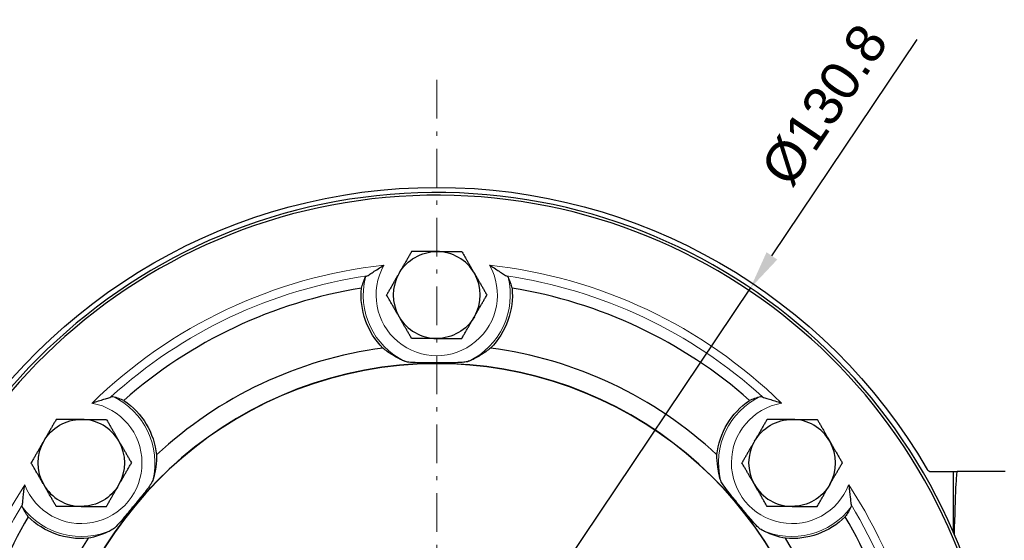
# Model space of a CAD drawing. Header units: millimetres. Extents: x 12 to 583, y -118 to 285.
# Tile 12 of 29: x 390 to 504, y -12 to 48. Entities that reach past the tile are written whole.
import ezdxf

# ---------------------------------------------------------------- set-up
doc = ezdxf.new("R2010")
doc.units = ezdxf.units.MM
doc.linetypes.add('CENTER', pattern=[8, 4.5, -1.5, 0.5, -1.5])
doc.linetypes.add('SOLID', pattern=[0])
doc.styles.add('Arial', font='Arial.ttf', dxfattribs={"height": 4.5})
doc.dimstyles.get("Standard").update_dxf_attribs({"dimtxt": 5, "dimasz": 5, "dimexe": 0.18, "dimexo": 0.0625, "dimgap": 0.09, "dimtad": 0, "dimtih": 1, "dimtoh": 1, "dimdec": 4, "dimzin": 0, "dimdsep": 46, "dimtxsty": 'Arial', "dimcen": 0.09, "dimadec": 0, "dimazin": 0, "dimtfac": 1, "dimtdec": 4, "dimtofl": 0, "dimtmove": 0, "dimatfit": 3, "dimfxl": 0, "dimtolj": 1, "dimtzin": 0, "dimarcsym": 0})

# ---------------------------------------------------------------- blocks, each defined once
blk = doc.blocks.new('*D4')
at = {"color": 0, "lineweight": -2}
for p, q in [((477.05, 20.6), (493.91, 45.73)), ((401.64, -91.74), (474.54, 16.86)), ((399.13, -95.47), (396.62, -99.21))]:
    blk.add_line(p, q, dxfattribs=at)
at = {"color": 0}
for points in [[(476.42, 21.02), (477.67, 20.18), (474.54, 16.86)], [(399.75, -95.89), (398.51, -95.05), (401.64, -91.74)]]:
    blk.add_solid(points, dxfattribs=at)
at = {"layer": 'Defpoints', "color": 0}
for p in [(474.54, 16.86), (401.64, -91.74)]:
    blk.add_point(p, dxfattribs=at)
at = {"color": 0, "lineweight": 9, "insert": (483.18, 38.13), "char_height": 4.5, "attachment_point": 5, "rotation": 56.1279, "style": 'Arial'}
blk.add_mtext('\\A1;Ø130.8', dxfattribs=at)
blk = doc.blocks.new('BlockOfCenters_1', base_point=(438.09, -37.44))
at = {"color": 6, "linetype": 'CENTER', "lineweight": 9}
blk.add_lwpolyline([(438.09, 41.04), (438.09, -115.92)], dxfattribs=at)
blk = doc.blocks.new('BlockOfViews_1')
at = {"linetype": 'SOLID', "lineweight": 30}
for p, q in [((495.53, -4.44, -7.03), (498.09, -4.44, -7.03)), ((498.09, -4.44, -7.03), (498.09, -11.5, -7.03)), ((498.09, -4.44, -7.03), (498.59, -4.44, -36.03)), ((504.17, -4.44, -35.91), (498.59, -4.44, -36.03))]:
    blk.add_line(p, q, dxfattribs=at)
for centre, radius, start, end in [((438.09, -37.44, -4.33), 65.4, 5.4858, 351.1886), ((438.09, -37.44, 13.67), 65.09, 6.194, 351.1472), ((438.09, 16.06, 17.77), 5.05, 30, 90), ((438.09, 16.06, 17.77), 5.05, 150, 210), ((438.09, 16.06, 17.77), 5.05, 330, 30), ((438.09, -37.44, 5.47), 55, 99.154, 131.3879), ((438.09, -37.44, 5.47), 55, 48.6121, 80.846), ((438.09, 16.06, 17.77), 5.05, 210, 270), ((438.09, -37.44, 5.47), 47.75, 97.5366, 133.0053), ((438.09, -37.44, 5.47), 47.75, 46.9947, 82.4634), ((438.09, -37.44, 13.67), 45.55, 15.3263, 175.5936), ((438.09, -37.44, 13.67), 45.52, 15.3118, 175.5901), ((396.78, -3.44, 18.17), 5.05, 30, 90), ((479.39, -3.44, 18.17), 5.05, 30, 90), ((396.78, -3.44, 18.17), 5.05, 150, 210), ((396.78, -3.44, 18.17), 5.05, 330, 30), ((479.39, -3.44, 18.17), 5.05, 150, 210), ((479.39, -3.44, 18.17), 5.05, 330, 30), ((495.53, -3.94, -7.03), 0.5, 210.249, 270), ((396.78, -3.44, 18.17), 5.05, 210, 270), ((479.39, -3.44, 18.17), 5.05, 210, 270), ((438.09, -37.44, 5.47), 55, 149.6959, 178.875), ((438.09, -37.44, 5.47), 55, 15.4868, 30.3041), ((438.09, -37.44, 5.47), 47.75, 148.0785, 175.6711), ((438.09, -37.44, 5.47), 47.75, 15.9906, 31.9215)]:
    blk.add_arc(centre, radius, start, end, dxfattribs=at)
at = {"linetype": 'SOLID', "lineweight": 30, "extrusion": (3.55271e-15, 0, -1)}
blk.add_arc((-438.09, -37.44, 7.03), 66, 30.249, 149.751, dxfattribs=at)
at = {"linetype": 'SOLID', "lineweight": 30, "extrusion": (0, 0, -1)}
for centre, start, end in [((-438.09, 16.06, -17.77), 30, 90), ((-438.09, 16.06, -17.77), 210, 270), ((-396.78, -3.44, -18.17), 30, 90), ((-479.39, -3.44, -18.17), 30, 90), ((-396.78, -3.44, -18.17), 210, 270), ((-479.39, -3.44, -18.17), 210, 270)]:
    blk.add_arc(centre, 5.05, start, end, dxfattribs=at)
at = {"color": 196, "linetype": 'SOLID', "lineweight": 9}
for centre, radius, start, end in [((438.09, -37.44, 13.67), 57.28, 96.1605, 134.3813), ((438.09, -37.44, 13.67), 57.28, 45.6187, 83.8395), ((438.09, 16.06, 12.23), 8.55, 165.9556, 244.3592), ((438.09, 16.06, 12.23), 8.55, 295.6408, 14.0444), ((396.78, -3.44, 12.23), 8.55, 346.1827, 64.5863), ((479.39, -3.44, 12.23), 8.55, 115.4137, 193.8173), ((438.09, -37.44, 13.67), 57.28, 146.7024, 213.2976), ((438.09, -37.44, 13.67), 57.28, 14.3601, 33.2976), ((396.78, -3.44, 12.23), 8.55, 216.4975, 294.901), ((479.39, -3.44, 12.23), 8.55, 245.099, 323.5025)]:
    blk.add_arc(centre, radius, start, end, dxfattribs=at)
at = {"color": 196, "linetype": 'SOLID', "lineweight": 9, "extrusion": (0, 0, -1)}
for centre, radius, start, end in [((-438.09, 16.06, -13.67), 7.05, 150.6692, 29.3308), ((-438.09, -37.44, -12.85), 56.3, 47.7239, 81.7342), ((-438.09, -37.44, -12.85), 56.3, 98.2658, 132.2761), ((-396.78, -3.44, -13.67), 7.05, 100.1273, 338.7889), ((-479.39, -3.44, -13.67), 7.05, 201.2111, 79.8727), ((-438.09, -37.44, -12.85), 56.3, 328.8077, 31.1923), ((-438.09, -37.44, -12.85), 56.3, 148.8077, 165.1037)]:
    blk.add_arc(centre, radius, start, end, dxfattribs=at)
at = {"linetype": 'SOLID', "lineweight": 30, "extrusion": (-2.45015e-16, 0, -1)}
for centre, start, end in [((-438.09, 16.06, -5.47), 315.4628, 5.221), ((-438.09, 16.06, -5.47), 174.779, 224.5372), ((-396.78, -3.44, -5.47), 124.2371, 173.9953), ((-479.39, -3.44, -5.47), 6.0047, 55.7629), ((-396.78, -3.44, -5.47), 264.9209, 314.6791), ((-479.39, -3.44, -5.47), 225.3209, 275.0791)]:
    blk.add_arc(centre, 8.79, start, end, dxfattribs=at)
at = {"linetype": 'SOLID', "lineweight": 30, "extrusion": (0.999848, -3.41617e-18, 0.017452)}
blk.add_ellipse((498.59, -37.44, -36.03), major_axis=(0.58, 0, -33), ratio=0.999848, start_param=1.570796, end_param=2.253605, dxfattribs=at)
at = {"linetype": 'SOLID', "lineweight": 30}
for points, weights in [([(435.17, 21.11, 17.32), (434.39, 19.76, 17.77), (433.71, 18.59, 17.77)], [1.06922335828, 1.0732791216, 1]), ([(438.09, 21.11, 17.77), (436.73, 21.11, 17.77), (435.17, 21.11, 17.32)], [1, 1.0732791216, 1.06922335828]), ([(438.09, 21.11, 17.77), (439.44, 21.11, 17.77), (441, 21.11, 17.32)], [1, 1.0732791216, 1.06922335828]), ([(441, 21.11, 17.32), (441.78, 19.76, 17.77), (442.46, 18.59, 17.77)], [1.06922335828, 1.0732791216, 1]), ([(433.71, 18.59, 17.77), (433.04, 17.42, 17.77), (432.26, 16.06, 17.32)], [1, 1.0732791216, 1.06922335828]), ([(442.46, 18.59, 17.77), (443.14, 17.42, 17.77), (443.92, 16.06, 17.32)], [1, 1.0732791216, 1.06922335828]), ([(433.71, 13.54, 17.77), (433.04, 14.71, 17.77), (432.26, 16.06, 17.32)], [1, 1.0732791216, 1.06922335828]), ([(442.46, 13.54, 17.77), (443.14, 14.71, 17.77), (443.92, 16.06, 17.32)], [1, 1.0732791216, 1.06922335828]), ([(435.17, 11.01, 17.32), (434.39, 12.37, 17.77), (433.71, 13.54, 17.77)], [1.06922335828, 1.0732791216, 1]), ([(441, 11.01, 17.32), (441.78, 12.37, 17.77), (442.46, 13.54, 17.77)], [1.06922335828, 1.0732791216, 1]), ([(438.09, 11.01, 17.77), (436.73, 11.01, 17.77), (435.17, 11.01, 17.32)], [1, 1.0732791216, 1.06922335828]), ([(438.09, 11.01, 17.77), (439.44, 11.01, 17.77), (441, 11.01, 17.32)], [1, 1.0732791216, 1.06922335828]), ([(393.87, 1.61, 17.72), (393.08, 0.26, 18.17), (392.41, -0.91, 18.17)], [1.06922335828, 1.0732791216, 1]), ([(396.78, 1.61, 18.17), (395.43, 1.61, 18.17), (393.87, 1.61, 17.72)], [1, 1.0732791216, 1.06922335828]), ([(396.78, 1.61, 18.17), (398.13, 1.61, 18.17), (399.7, 1.61, 17.72)], [1, 1.0732791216, 1.06922335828]), ([(399.7, 1.61, 17.72), (400.48, 0.26, 18.17), (401.15, -0.91, 18.17)], [1.06922335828, 1.0732791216, 1]), ([(476.48, 1.61, 17.72), (475.7, 0.26, 18.17), (475.02, -0.91, 18.17)], [1.06922335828, 1.0732791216, 1]), ([(479.39, 1.61, 18.17), (478.04, 1.61, 18.17), (476.48, 1.61, 17.72)], [1, 1.0732791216, 1.06922335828]), ([(479.39, 1.61, 18.17), (480.75, 1.61, 18.17), (482.31, 1.61, 17.72)], [1, 1.0732791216, 1.06922335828]), ([(482.31, 1.61, 17.72), (483.09, 0.26, 18.17), (483.77, -0.91, 18.17)], [1.06922335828, 1.0732791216, 1]), ([(392.41, -0.91, 18.17), (391.73, -2.08, 18.17), (390.95, -3.44, 17.72)], [1, 1.0732791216, 1.06922335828]), ([(401.15, -0.91, 18.17), (401.83, -2.08, 18.17), (402.61, -3.44, 17.72)], [1, 1.0732791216, 1.06922335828]), ([(475.02, -0.91, 18.17), (474.34, -2.08, 18.17), (473.56, -3.44, 17.72)], [1, 1.0732791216, 1.06922335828]), ([(483.77, -0.91, 18.17), (484.44, -2.08, 18.17), (485.23, -3.44, 17.72)], [1, 1.0732791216, 1.06922335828]), ([(392.41, -5.96, 18.17), (391.73, -4.79, 18.17), (390.95, -3.44, 17.72)], [1, 1.0732791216, 1.06922335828]), ([(401.15, -5.96, 18.17), (401.83, -4.79, 18.17), (402.61, -3.44, 17.72)], [1, 1.0732791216, 1.06922335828]), ([(475.02, -5.96, 18.17), (474.34, -4.79, 18.17), (473.56, -3.44, 17.72)], [1, 1.0732791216, 1.06922335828]), ([(483.77, -5.96, 18.17), (484.44, -4.79, 18.17), (485.23, -3.44, 17.72)], [1, 1.0732791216, 1.06922335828]), ([(393.87, -8.49, 17.72), (393.08, -7.13, 18.17), (392.41, -5.96, 18.17)], [1.06922335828, 1.0732791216, 1]), ([(399.7, -8.49, 17.72), (400.48, -7.13, 18.17), (401.15, -5.96, 18.17)], [1.06922335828, 1.0732791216, 1]), ([(476.48, -8.49, 17.72), (475.7, -7.13, 18.17), (475.02, -5.96, 18.17)], [1.06922335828, 1.0732791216, 1]), ([(482.31, -8.49, 17.72), (483.09, -7.13, 18.17), (483.77, -5.96, 18.17)], [1.06922335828, 1.0732791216, 1]), ([(396.78, -8.49, 18.17), (395.43, -8.49, 18.17), (393.87, -8.49, 17.72)], [1, 1.0732791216, 1.06922335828]), ([(396.78, -8.49, 18.17), (398.13, -8.49, 18.17), (399.7, -8.49, 17.72)], [1, 1.0732791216, 1.06922335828]), ([(479.39, -8.49, 18.17), (478.04, -8.49, 18.17), (476.48, -8.49, 17.72)], [1, 1.0732791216, 1.06922335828]), ([(479.39, -8.49, 18.17), (480.75, -8.49, 18.17), (482.31, -8.49, 17.72)], [1, 1.0732791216, 1.06922335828])]:
    blk.add_rational_spline(points, weights, degree=2, dxfattribs=at)
for points, knots in [([(429.99, 18.28, 12.85), (430.06, 18.31, 12.96), (430.14, 18.35, 13.05), (430.35, 18.49, 13.25), (430.51, 18.6, 13.36), (431.04, 18.95, 13.59), (431.45, 19.23, 13.67), (431.93, 19.51, 13.67), (431.94, 19.52, 13.67), (431.94, 19.52, 13.67)], [-3.311029, -3.311029, -3.311029, -3.311029, -2.652797, -2.652797, -1.670656, -1.670656, 0, 0, 0.017506, 0.017506, 0.017506, 0.017506]), ([(444.24, 19.52, 13.67), (444.24, 19.52, 13.67), (444.25, 19.51, 13.67), (444.73, 19.23, 13.67), (445.14, 18.95, 13.59), (445.66, 18.6, 13.36), (445.82, 18.49, 13.25), (446.04, 18.35, 13.05), (446.12, 18.31, 12.96), (446.18, 18.28, 12.85)], [-1.964888, -1.964888, -1.964888, -1.964888, -1.954554, -1.954554, -0.968363, -0.968363, -0.388603, -0.388603, -0.000048, -0.000048, -0.000048, -0.000048]), ([(429.34, 16.86, 5.47), (429.39, 17.07, 6.56), (429.46, 17.28, 7.71), (429.62, 17.72, 10), (429.7, 17.93, 11.14), (429.79, 18.14, 12.23)], [0.996678, 0.996678, 0.996678, 0.996678, 4.184941, 4.184941, 7.370096, 7.370096, 7.370096, 7.370096]), ([(429.79, 18.14, 12.23), (429.8, 18.16, 12.33), (429.82, 18.18, 12.44), (429.89, 18.23, 12.65), (429.94, 18.25, 12.75), (429.99, 18.28, 12.85)], [0, 0, 0, 0, 0.3334746, 0.3334746, 0.6740164, 0.6740164, 0.6740164, 0.6740164]), ([(446.18, 18.28, 12.85), (446.24, 18.25, 12.75), (446.28, 18.23, 12.65), (446.35, 18.18, 12.44), (446.37, 18.16, 12.33), (446.38, 18.14, 12.23)], [0.000001, 0.000001, 0.000001, 0.000001, 0.3407237, 0.3407237, 0.6743841, 0.6743841, 0.6743841, 0.6743841]), ([(446.38, 18.14, 12.23), (446.47, 17.93, 11.14), (446.56, 17.72, 10), (446.71, 17.28, 7.71), (446.78, 17.07, 6.56), (446.84, 16.86, 5.47)], [0.999786, 0.999786, 0.999786, 0.999786, 4.184941, 4.184941, 7.373204, 7.373204, 7.373204, 7.373204]), ([(434.39, 8.36, 12.23), (434.21, 8.43, 11.9), (434.04, 8.51, 11.56), (433.53, 8.75, 10.49), (433.23, 8.92, 9.75), (432.52, 9.36, 7.81), (432.14, 9.63, 6.62), (431.82, 9.9, 5.47)], [1.168477, 1.168477, 1.168477, 1.168477, 2.276586, 2.276586, 4.553172, 4.553172, 8.066053, 8.066053, 8.066053, 8.066053]), ([(444.35, 9.9, 5.47), (444.03, 9.63, 6.62), (443.66, 9.36, 7.81), (442.95, 8.92, 9.75), (442.64, 8.75, 10.49), (442.14, 8.51, 11.56), (441.97, 8.43, 11.9), (441.79, 8.36, 12.23)], [1.040291, 1.040291, 1.040291, 1.040291, 4.553172, 4.553172, 6.829758, 6.829758, 7.937867, 7.937867, 7.937867, 7.937867]), ([(441.79, 8.36, 12.23), (441.72, 8.33, 12.36), (441.62, 8.3, 12.47), (441.34, 8.26, 12.72), (441.13, 8.24, 12.86), (440.47, 8.2, 13.14), (440.04, 8.19, 13.25), (439.32, 8.18, 13.36), (439, 8.18, 13.39), (438.43, 8.18, 13.42), (438.16, 8.18, 13.43), (437.61, 8.18, 13.42), (437.32, 8.18, 13.4), (436.68, 8.19, 13.34), (436.31, 8.19, 13.28), (435.39, 8.21, 13.05), (435.06, 8.23, 12.86), (434.75, 8.27, 12.65), (434.66, 8.28, 12.57), (434.5, 8.32, 12.4), (434.44, 8.33, 12.32), (434.39, 8.36, 12.23)], [0, 0, 0, 0, 0.45794, 0.45794, 1.10276, 1.10276, 1.970198, 1.970198, 2.627273, 2.627273, 3.184393, 3.184393, 3.773575, 3.773575, 4.537836, 4.537836, 5.748772, 5.748772, 6.336689, 6.336689, 6.847113, 6.847113, 6.847113, 6.847113]), ([(398.02, 3.51, 13.67), (398.03, 3.51, 13.67), (398.03, 3.51, 13.67), (398.56, 3.7, 13.67), (399.03, 3.84, 13.59), (399.64, 4.02, 13.36), (399.82, 4.08, 13.25), (400.06, 4.16, 13.05), (400.15, 4.19, 12.96), (400.21, 4.22, 12.85)], [-1.965118, -1.965118, -1.965118, -1.965118, -1.956218, -1.956218, -0.969671, -0.969671, -0.388896, -0.388896, -0.000048, -0.000048, -0.000048, -0.000048]), ([(400.21, 4.22, 12.85), (400.27, 4.25, 12.75), (400.32, 4.27, 12.65), (400.4, 4.29, 12.44), (400.43, 4.29, 12.33), (400.45, 4.29, 12.23)], [0.000001, 0.000001, 0.000001, 0.000001, 0.3407237, 0.3407237, 0.6743841, 0.6743841, 0.6743841, 0.6743841]), ([(400.45, 4.29, 12.23), (400.67, 4.23, 11.14), (400.89, 4.15, 10), (401.32, 4, 7.71), (401.53, 3.91, 6.56), (401.72, 3.83, 5.47)], [0.999786, 0.999786, 0.999786, 0.999786, 4.184941, 4.184941, 7.373204, 7.373204, 7.373204, 7.373204]), ([(474.45, 3.83, 5.47), (474.64, 3.91, 6.56), (474.85, 4, 7.71), (475.29, 4.15, 10), (475.51, 4.23, 11.14), (475.72, 4.29, 12.23)], [0.996678, 0.996678, 0.996678, 0.996678, 4.184941, 4.184941, 7.370096, 7.370096, 7.370096, 7.370096]), ([(475.72, 4.29, 12.23), (475.75, 4.29, 12.33), (475.78, 4.29, 12.44), (475.86, 4.27, 12.65), (475.91, 4.25, 12.75), (475.96, 4.22, 12.85)], [0, 0, 0, 0, 0.3334746, 0.3334746, 0.6740164, 0.6740164, 0.6740164, 0.6740164]), ([(475.96, 4.22, 12.85), (476.02, 4.19, 12.96), (476.11, 4.16, 13.05), (476.35, 4.08, 13.25), (476.54, 4.02, 13.36), (477.14, 3.84, 13.59), (477.62, 3.7, 13.67), (478.15, 3.51, 13.67), (478.15, 3.51, 13.67), (478.15, 3.51, 13.67)], [-3.3142, -3.3142, -3.3142, -3.3142, -2.655402, -2.655402, -1.671437, -1.671437, 0, 0, 0.015079, 0.015079, 0.015079, 0.015079]), ([(405.52, -2.52, 5.47), (405.52, -2.93, 6.62), (405.5, -3.4, 7.81), (405.39, -4.23, 9.75), (405.32, -4.57, 10.49), (405.19, -5.11, 11.56), (405.14, -5.29, 11.9), (405.08, -5.48, 12.23)], [1.040291, 1.040291, 1.040291, 1.040291, 4.553172, 4.553172, 6.829758, 6.829758, 7.937867, 7.937867, 7.937867, 7.937867]), ([(471.09, -5.48, 12.23), (471.03, -5.29, 11.9), (470.98, -5.11, 11.56), (470.85, -4.57, 10.49), (470.79, -4.23, 9.75), (470.68, -3.4, 7.81), (470.65, -2.93, 6.62), (470.66, -2.52, 5.47)], [1.168477, 1.168477, 1.168477, 1.168477, 2.276586, 2.276586, 4.553172, 4.553172, 8.066053, 8.066053, 8.066053, 8.066053]), ([(405.08, -5.48, 12.23), (405.06, -5.55, 12.36), (405.01, -5.65, 12.48), (404.87, -5.89, 12.73), (404.75, -6.08, 12.87), (404.26, -6.75, 13.22), (403.86, -7.23, 13.33), (403.38, -7.81, 13.4), (403.27, -7.96, 13.41), (403.09, -8.18, 13.42), (403.02, -8.25, 13.42), (402.9, -8.4, 13.42), (402.85, -8.46, 13.42), (402.74, -8.6, 13.42), (402.68, -8.67, 13.42), (402.51, -8.87, 13.41), (402.41, -8.99, 13.4), (402.19, -9.26, 13.38), (402.07, -9.41, 13.36), (401.72, -9.82, 13.28), (401.49, -10.1, 13.2), (401.04, -10.61, 12.97), (400.86, -10.8, 12.82), (400.65, -10.99, 12.62), (400.59, -11.05, 12.54), (400.47, -11.13, 12.39), (400.42, -11.17, 12.31), (400.38, -11.19, 12.23)], [0, 0, 0, 0, 0.463384, 0.463384, 1.12887, 1.12887, 2.310299, 2.310299, 2.689403, 2.689403, 2.896978, 2.896978, 3.068045, 3.068045, 3.26456, 3.26456, 3.596541, 3.596541, 3.986816, 3.986816, 4.713108, 4.713108, 5.482845, 5.482845, 5.847384, 5.847384, 6.161059, 6.161059, 6.161059, 6.161059]), ([(475.79, -11.19, 12.23), (475.72, -11.15, 12.36), (475.64, -11.09, 12.48), (475.43, -10.9, 12.73), (475.27, -10.75, 12.87), (474.71, -10.14, 13.22), (474.31, -9.65, 13.33), (473.83, -9.07, 13.4), (473.71, -8.93, 13.41), (473.53, -8.71, 13.42), (473.47, -8.63, 13.42), (473.35, -8.49, 13.42), (473.3, -8.43, 13.42), (473.18, -8.29, 13.42), (473.12, -8.22, 13.42), (472.96, -8.02, 13.41), (472.86, -7.89, 13.4), (472.64, -7.62, 13.38), (472.52, -7.48, 13.36), (472.18, -7.06, 13.28), (471.95, -6.78, 13.2), (471.54, -6.23, 12.97), (471.39, -6.02, 12.82), (471.24, -5.78, 12.62), (471.19, -5.71, 12.54), (471.13, -5.58, 12.39), (471.11, -5.53, 12.31), (471.09, -5.48, 12.23)], [0, 0, 0, 0, 0.463384, 0.463384, 1.12887, 1.12887, 2.310299, 2.310299, 2.689403, 2.689403, 2.896978, 2.896978, 3.068045, 3.068045, 3.26456, 3.26456, 3.596541, 3.596541, 3.986816, 3.986816, 4.713108, 4.713108, 5.482845, 5.482845, 5.847384, 5.847384, 6.161059, 6.161059, 6.161059, 6.161059]), ([(389.93, -8.28, 12.85), (389.95, -8.21, 12.96), (389.96, -8.12, 13.05), (389.99, -7.87, 13.25), (390.01, -7.67, 13.36), (390.07, -7.04, 13.59), (390.12, -6.55, 13.67), (390.21, -6, 13.67), (390.21, -5.99, 13.67), (390.21, -5.99, 13.67)], [-3.3142, -3.3142, -3.3142, -3.3142, -2.655402, -2.655402, -1.671437, -1.671437, 0, 0, 0.015079, 0.015079, 0.015079, 0.015079]), ([(485.97, -5.99, 13.67), (485.97, -5.99, 13.67), (485.97, -6, 13.67), (486.06, -6.55, 13.67), (486.11, -7.04, 13.59), (486.17, -7.67, 13.36), (486.18, -7.87, 13.25), (486.22, -8.12, 13.05), (486.23, -8.21, 12.96), (486.25, -8.28, 12.85)], [-1.965118, -1.965118, -1.965118, -1.965118, -1.956218, -1.956218, -0.969671, -0.969671, -0.388896, -0.388896, -0.000048, -0.000048, -0.000048, -0.000048]), ([(389.91, -8.52, 12.23), (389.9, -8.5, 12.33), (389.89, -8.47, 12.44), (389.9, -8.39, 12.65), (389.91, -8.34, 12.75), (389.93, -8.28, 12.85)], [0, 0, 0, 0, 0.3334746, 0.3334746, 0.6740164, 0.6740164, 0.6740164, 0.6740164]), ([(390.6, -9.68, 5.47), (390.48, -9.51, 6.56), (390.36, -9.32, 7.71), (390.12, -8.93, 10), (390.01, -8.72, 11.14), (389.91, -8.52, 12.23)], [0.996678, 0.996678, 0.996678, 0.996678, 4.184941, 4.184941, 7.370096, 7.370096, 7.370096, 7.370096]), ([(486.27, -8.52, 12.23), (486.17, -8.72, 11.14), (486.05, -8.93, 10), (485.82, -9.32, 7.71), (485.69, -9.51, 6.56), (485.57, -9.68, 5.47)], [0.999786, 0.999786, 0.999786, 0.999786, 4.184941, 4.184941, 7.373204, 7.373204, 7.373204, 7.373204]), ([(486.25, -8.28, 12.85), (486.27, -8.34, 12.75), (486.28, -8.39, 12.65), (486.28, -8.47, 12.44), (486.28, -8.5, 12.33), (486.27, -8.52, 12.23)], [0.000001, 0.000001, 0.000001, 0.000001, 0.3407237, 0.3407237, 0.6743841, 0.6743841, 0.6743841, 0.6743841]), ([(400.38, -11.19, 12.23), (400.21, -11.28, 11.9), (400.04, -11.37, 11.56), (399.54, -11.6, 10.49), (399.21, -11.73, 9.75), (398.42, -12, 7.81), (397.97, -12.11, 6.62), (397.56, -12.19, 5.47)], [1.168477, 1.168477, 1.168477, 1.168477, 2.276586, 2.276586, 4.553172, 4.553172, 8.066053, 8.066053, 8.066053, 8.066053]), ([(478.62, -12.19, 5.47), (478.21, -12.11, 6.62), (477.76, -12, 7.81), (476.96, -11.73, 9.75), (476.64, -11.6, 10.49), (476.13, -11.37, 11.56), (475.97, -11.28, 11.9), (475.79, -11.19, 12.23)], [1.040291, 1.040291, 1.040291, 1.040291, 4.553172, 4.553172, 6.829758, 6.829758, 7.937867, 7.937867, 7.937867, 7.937867])]:
    blk.add_open_spline(points, degree=3, knots=knots, dxfattribs=at)
blk.add_blockref('BlockOfCenters_1', (438.09, -37.44))

msp = doc.modelspace()

# ---------------------------------------------------------------- block references
msp.add_blockref('BlockOfViews_1', (0, 0))

# ---------------------------------------------------------------- dimensions: what is measured, and where the dimension line sits
at = {"lineweight": 9}
dim = msp.add_diameter_dim_2p(p1=(401.64, -91.74), p2=(474.54, 16.86), dimstyle='Standard', override={"dimtxt": 4.5, "dimasz": 4.5, "dimexe": 1.26, "dimexo": 0, "dimgap": 2.25, "dimtad": 1, "dimtih": 0, "dimtoh": 0, "dimdec": 1, "dimlfac": 1, "dimpost": '״<>', "dimse1": 0, "dimse2": 0, "dimtofl": 1}, dxfattribs=at)
dim.commit()
dim.dimension.update_dxf_attribs({"geometry": '*D4', "text_midpoint": (487.06, 35.52), "dimtype": 163})

doc.saveas('drawing.dxf')
